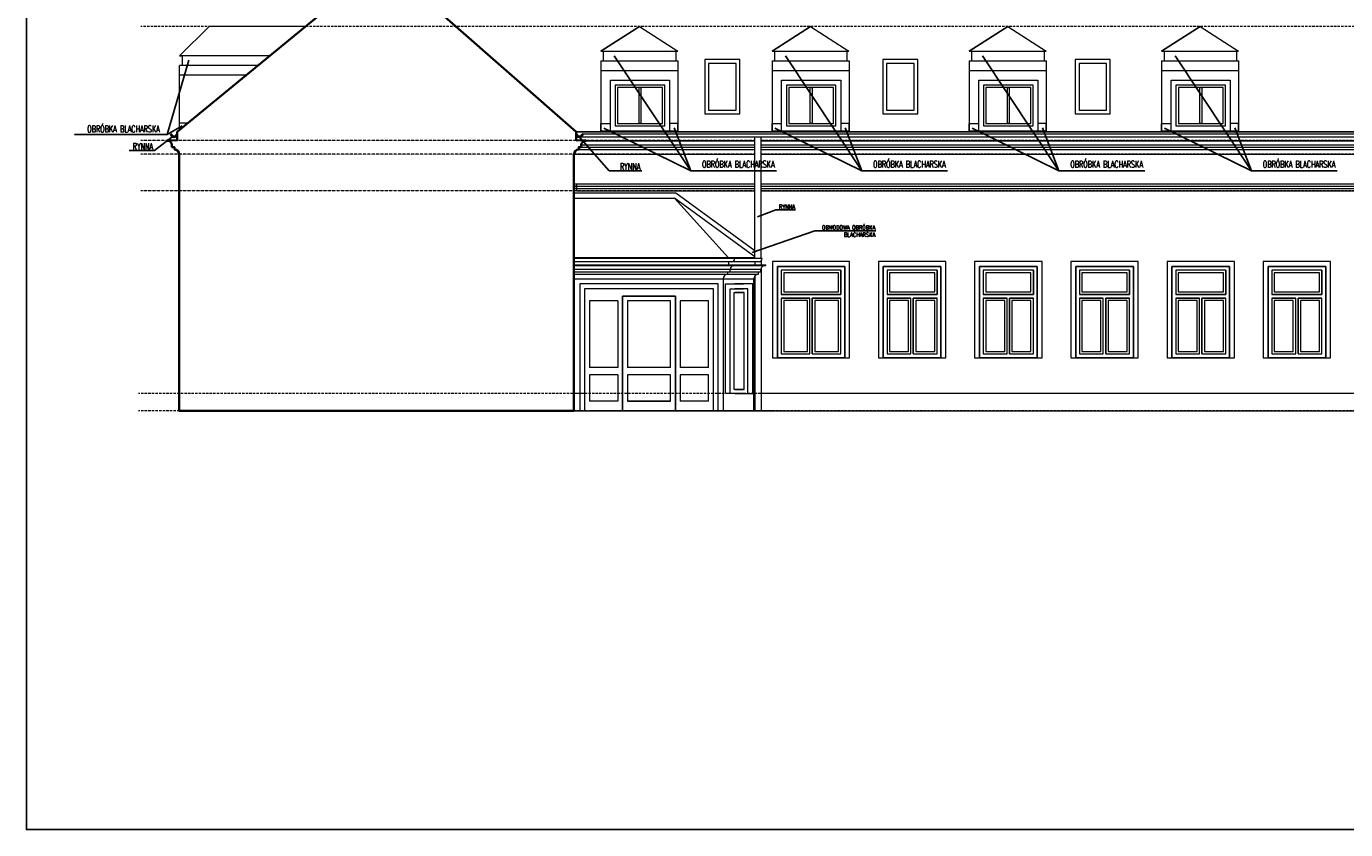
# Model space of a CAD drawing. Header units: millimetres. Extents: x 7740 to 32518, y 10334 to 16936.
# Tile 9 of 16: x 24695 to 27437, y 13966 to 15635. Entities that reach past the tile are written whole.
import ezdxf

# ---------------------------------------------------------------- set-up
doc = ezdxf.new("R2010")
doc.units = ezdxf.units.MM
doc.linetypes.add('HIDDEN', pattern=[0.375, 0.25, -0.125])
doc.layers.get('0').update_dxf_attribs({"color": 9})
for name, color, linetype, lineweight in [('!MODUS_OPIS', 9, 'Continuous', 13), ('__MODUS_ŚCIANY', 9, 'Continuous', 35), ('Opis', 9, 'Continuous', 25), ('Widok', 9, 'Continuous', 15)]:
    doc.layers.add(name, color=color, linetype=linetype, lineweight=lineweight)
doc.styles.add('TXT', font='simplex.shx', dxfattribs={"width": 0.8})

msp = doc.modelspace()

# ---------------------------------------------------------------- linework, layer by layer
at = {"layer": '!MODUS_OPIS', "linetype": 'HIDDEN', "ltscale": 20}
for points in [[(28648.1, 15635), (24932.6, 15635)], [(28621.1, 15398.3), (26222, 15398.3)], [(28648.1, 15369.3), (26222, 15369.3)], [(28648.1, 15293.3), (26222, 15293.3)], [(28643.1, 14872.3), (24927.6, 14872.3)], [(28643.1, 14836.3), (24927.6, 14836.3)]]:
    msp.add_lwpolyline(points, dxfattribs=at)
at = {"layer": '!MODUS_OPIS', "linetype": 'HIDDEN', "ltscale": 2}
for points in [[(26209, 15398.3), (24932.6, 15398.3)], [(26209, 15369.3), (24932.6, 15369.3)], [(26209, 15293.3), (24932.6, 15293.3)]]:
    msp.add_lwpolyline(points, dxfattribs=at)
for points in [[(24694.7, 14835.8), (24694.7, 16935.8), (28894.7, 16935.8), (28894.7, 13965.8), (24694.7, 13965.8), (24694.7, 16935.8)], [(25837.8, 15416.3), (28443.1, 15416.3)]]:
    msp.add_lwpolyline(points)
at = {"layer": '__MODUS_ŚCIANY'}
for points in [[(25008.1, 15416.3), (25436.2, 15768.3)], [(25436.2, 15768.3), (25837.8, 15416.3)], [(25008.1, 15398.3), (25008.1, 15416.3)], [(25837.8, 15398.3), (25837.8, 15416.3)], [(24987.1, 15398.4), (24987.1, 15397.3), (24989.3, 15397.3)], [(24987.1, 15398.4), (25008.1, 15398.3)], [(24987.1, 15397.3), (24987.1, 15398.3)], [(24996.1, 15411.5), (24995.1, 15411.5)], [(25002.4, 15379.3), (25002.4, 15384.3), (24997.4, 15384.3), (24997.4, 15389.3)], [(25007.1, 15411.5), (25008.1, 15411.5)], [(25858.1, 15398.4), (25837.8, 15398.3)], [(25839, 15411.5), (25838, 15411.5)], [(25842.9, 15379.3), (25842.9, 15384.3), (25847.9, 15384.3), (25847.9, 15389.3)], [(25850, 15411.5), (25851, 15411.5)], [(25858.1, 15398.4), (25858.1, 15397.3), (25856, 15397.3)], [(25858.1, 15397.3), (25858.1, 15398.3)], [(25012.1, 14836.3), (25012.1, 15369.3)], [(25833.1, 14836.3), (25833.1, 15369.3)], [(25011.7, 14836.3), (25833.1, 14836.3)]]:
    msp.add_lwpolyline(points, dxfattribs=at)
for centre, radius, start, end in [((24988.2, 15388.1), 9.23, 5.5813, 83.2363), ((25001.6, 15411.5), 6.5, 180, 0), ((25001.6, 15411.5), 5.5, 180, 0), ((25844.5, 15411.5), 6.5, 180, 0), ((25844.5, 15411.5), 5.5, 180, 0), ((25857.1, 15388.1), 9.23, 96.7637, 174.4187), ((25002.1, 15369.3), 10, 359.9796, 88.4703), ((25843.1, 15369.3), 10, 91.5297, 180.0204)]:
    msp.add_arc(centre, radius, start, end, dxfattribs=at)
at = {"layer": 'Opis', "ltscale": 0.7}
for points in [[(24987.3, 15410.2), (25032.4, 15564.8)], [(26075.8, 15334.8), (25916.9, 15573.8)], [(26431.4, 15334.8), (26272.6, 15573.8)], [(26841.4, 15334.8), (26682.6, 15573.8)], [(27241.4, 15334.8), (27082.6, 15573.8)], [(24987.3, 15410.2), (25018.6, 15428.5)], [(26075.8, 15334.8), (25894.9, 15423.7)], [(26041.2, 15424), (26075.8, 15334.8), (26202.4, 15334.8)], [(26041.2, 15424), (26075.8, 15334.8), (26254.1, 15334.8)], [(26431.4, 15334.8), (26250.6, 15423.7)], [(26396.9, 15424), (26431.4, 15334.8), (26558, 15334.8)], [(26396.9, 15424), (26431.4, 15334.8), (26609.8, 15334.8)], [(26841.4, 15334.8), (26660.6, 15423.7)], [(26806.9, 15424), (26841.4, 15334.8), (27019.8, 15334.8)], [(27241.4, 15334.8), (27060.6, 15423.7)], [(27206.9, 15424), (27241.4, 15334.8), (27368, 15334.8)], [(27206.9, 15424), (27241.4, 15334.8), (27419.8, 15334.8)], [(24795, 15410.2), (24795, 15410.2), (24987.3, 15410.2)], [(24961.1, 15376.9), (25000.3, 15407.5)], [(25906.3, 15334.8), (25844.5, 15405)], [(24908.7, 15376.9), (24961.1, 15376.9)], [(25906.3, 15334.8), (25906.3, 15334.8), (25974, 15334.8)], [(26214.4, 15239.7), (26252.9, 15254.2), (26293.5, 15254.2)], [(26203.3, 15165.1), (26334.1, 15210), (26460.7, 15210)]]:
    msp.add_lwpolyline(points, dxfattribs=at)
msp.add_lwpolyline([(24893.4, 15376.9), (24893.4, 15376.9)], close=True, dxfattribs=at)
at = {"layer": 'Widok'}
for p, q in [((26504, 15146.3), (26466.1, 15146.3)), ((26466.1, 15146.3), (26466.1, 14946.3)), ((26557.6, 15146.3), (26504, 15146.3)), ((26606.1, 15146.3), (26557.6, 15146.3)), ((26606.1, 14946.3), (26606.1, 15146.3)), ((26704, 15146.3), (26666.1, 15146.3)), ((26666.1, 15146.3), (26666.1, 14946.3)), ((26757.6, 15146.3), (26704, 15146.3)), ((26806.1, 15146.3), (26757.6, 15146.3)), ((26806.1, 14946.3), (26806.1, 15146.3)), ((26904, 15146.3), (26866.1, 15146.3)), ((26866.1, 15146.3), (26866.1, 14946.3)), ((26957.6, 15146.3), (26904, 15146.3)), ((27006.1, 15146.3), (26957.6, 15146.3)), ((27006.1, 14946.3), (27006.1, 15146.3)), ((27104, 15146.3), (27066.1, 15146.3)), ((27066.1, 15146.3), (27066.1, 14946.3)), ((27157.6, 15146.3), (27104, 15146.3)), ((27206.1, 15146.3), (27157.6, 15146.3)), ((27206.1, 14946.3), (27206.1, 15146.3)), ((27304, 15146.3), (27266.1, 15146.3)), ((27266.1, 15146.3), (27266.1, 14946.3)), ((27357.6, 15146.3), (27304, 15146.3)), ((27406.1, 15146.3), (27357.6, 15146.3)), ((27406.1, 14946.3), (27406.1, 15146.3)), ((26476.1, 14946.3), (26476.1, 15136.3)), ((26476.1, 15136.3), (26504, 15136.3)), ((26504, 15136.3), (26476.1, 15136.3)), ((26476.1, 15136.3), (26476.1, 14946.3)), ((26504, 15128.3), (26484.1, 15128.3)), ((26484.1, 15128.3), (26484.1, 15078.3)), ((26504, 15128.3), (26484.1, 15128.3)), ((26484.1, 15128.3), (26484.1, 15078.3)), ((26504, 15123.3), (26489.1, 15123.3)), ((26489.1, 15123.3), (26489.1, 15083.3)), ((26504, 15136.3), (26557.6, 15136.3)), ((26557.6, 15136.3), (26504, 15136.3)), ((26557.6, 15128.3), (26504, 15128.3)), ((26557.6, 15128.3), (26504, 15128.3)), ((26557.6, 15123.3), (26504, 15123.3)), ((26557.6, 15136.3), (26596.1, 15136.3)), ((26596.1, 15136.3), (26557.6, 15136.3)), ((26588.1, 15128.3), (26557.6, 15128.3)), ((26588.1, 15128.3), (26557.6, 15128.3)), ((26583.1, 15123.3), (26557.6, 15123.3)), ((26583.1, 15083.3), (26583.1, 15123.3)), ((26588.1, 15078.3), (26588.1, 15128.3)), ((26588.1, 15128.3), (26588.1, 15078.3)), ((26588.1, 15078.3), (26588.1, 15128.3)), ((26596.1, 15136.3), (26596.1, 14946.3)), ((26596.1, 14946.3), (26596.1, 15136.3)), ((26676.1, 14946.3), (26676.1, 15136.3)), ((26676.1, 15136.3), (26704, 15136.3)), ((26704, 15136.3), (26676.1, 15136.3)), ((26676.1, 15136.3), (26676.1, 14946.3)), ((26704, 15128.3), (26684.1, 15128.3)), ((26684.1, 15128.3), (26684.1, 15078.3)), ((26704, 15128.3), (26684.1, 15128.3)), ((26684.1, 15128.3), (26684.1, 15078.3)), ((26704, 15123.3), (26689.1, 15123.3)), ((26689.1, 15123.3), (26689.1, 15083.3)), ((26704, 15136.3), (26757.6, 15136.3)), ((26757.6, 15136.3), (26704, 15136.3)), ((26757.6, 15128.3), (26704, 15128.3)), ((26757.6, 15128.3), (26704, 15128.3)), ((26757.6, 15123.3), (26704, 15123.3)), ((26757.6, 15136.3), (26796.1, 15136.3)), ((26796.1, 15136.3), (26757.6, 15136.3)), ((26788.1, 15128.3), (26757.6, 15128.3)), ((26788.1, 15128.3), (26757.6, 15128.3)), ((26783.1, 15123.3), (26757.6, 15123.3)), ((26783.1, 15083.3), (26783.1, 15123.3)), ((26788.1, 15078.3), (26788.1, 15128.3)), ((26788.1, 15128.3), (26788.1, 15078.3)), ((26788.1, 15078.3), (26788.1, 15128.3)), ((26796.1, 15136.3), (26796.1, 14946.3)), ((26796.1, 14946.3), (26796.1, 15136.3)), ((26876.1, 14946.3), (26876.1, 15136.3)), ((26876.1, 15136.3), (26904, 15136.3)), ((26904, 15136.3), (26876.1, 15136.3)), ((26876.1, 15136.3), (26876.1, 14946.3)), ((26904, 15128.3), (26884.1, 15128.3)), ((26884.1, 15128.3), (26884.1, 15078.3)), ((26904, 15128.3), (26884.1, 15128.3)), ((26884.1, 15128.3), (26884.1, 15078.3)), ((26904, 15123.3), (26889.1, 15123.3)), ((26889.1, 15123.3), (26889.1, 15083.3)), ((26904, 15136.3), (26957.6, 15136.3)), ((26957.6, 15136.3), (26904, 15136.3)), ((26957.6, 15128.3), (26904, 15128.3)), ((26957.6, 15128.3), (26904, 15128.3)), ((26957.6, 15123.3), (26904, 15123.3)), ((26957.6, 15136.3), (26996.1, 15136.3)), ((26996.1, 15136.3), (26957.6, 15136.3)), ((26988.1, 15128.3), (26957.6, 15128.3)), ((26988.1, 15128.3), (26957.6, 15128.3)), ((26983.1, 15123.3), (26957.6, 15123.3)), ((26983.1, 15083.3), (26983.1, 15123.3)), ((26988.1, 15078.3), (26988.1, 15128.3)), ((26988.1, 15128.3), (26988.1, 15078.3)), ((26988.1, 15078.3), (26988.1, 15128.3)), ((26996.1, 15136.3), (26996.1, 14946.3)), ((26996.1, 14946.3), (26996.1, 15136.3)), ((27076.1, 14946.3), (27076.1, 15136.3)), ((27076.1, 15136.3), (27104, 15136.3)), ((27104, 15136.3), (27076.1, 15136.3)), ((27076.1, 15136.3), (27076.1, 14946.3)), ((27104, 15128.3), (27084.1, 15128.3)), ((27084.1, 15128.3), (27084.1, 15078.3)), ((27104, 15128.3), (27084.1, 15128.3)), ((27084.1, 15128.3), (27084.1, 15078.3)), ((27104, 15123.3), (27089.1, 15123.3)), ((27089.1, 15123.3), (27089.1, 15083.3)), ((27104, 15136.3), (27157.6, 15136.3)), ((27157.6, 15136.3), (27104, 15136.3)), ((27157.6, 15128.3), (27104, 15128.3)), ((27157.6, 15128.3), (27104, 15128.3)), ((27157.6, 15123.3), (27104, 15123.3)), ((27157.6, 15136.3), (27196.1, 15136.3)), ((27196.1, 15136.3), (27157.6, 15136.3)), ((27188.1, 15128.3), (27157.6, 15128.3)), ((27188.1, 15128.3), (27157.6, 15128.3)), ((27183.1, 15123.3), (27157.6, 15123.3)), ((27183.1, 15083.3), (27183.1, 15123.3)), ((27188.1, 15078.3), (27188.1, 15128.3)), ((27188.1, 15128.3), (27188.1, 15078.3)), ((27188.1, 15078.3), (27188.1, 15128.3)), ((27196.1, 15136.3), (27196.1, 14946.3)), ((27196.1, 14946.3), (27196.1, 15136.3)), ((27276.1, 14946.3), (27276.1, 15136.3)), ((27276.1, 15136.3), (27304, 15136.3)), ((27304, 15136.3), (27276.1, 15136.3)), ((27276.1, 15136.3), (27276.1, 14946.3)), ((27304, 15128.3), (27284.1, 15128.3)), ((27284.1, 15128.3), (27284.1, 15078.3)), ((27304, 15128.3), (27284.1, 15128.3)), ((27284.1, 15128.3), (27284.1, 15078.3)), ((27304, 15123.3), (27289.1, 15123.3)), ((27289.1, 15123.3), (27289.1, 15083.3)), ((27304, 15136.3), (27357.6, 15136.3)), ((27357.6, 15136.3), (27304, 15136.3)), ((27357.6, 15128.3), (27304, 15128.3)), ((27357.6, 15128.3), (27304, 15128.3)), ((27357.6, 15123.3), (27304, 15123.3)), ((27357.6, 15136.3), (27396.1, 15136.3)), ((27396.1, 15136.3), (27357.6, 15136.3)), ((27388.1, 15128.3), (27357.6, 15128.3)), ((27388.1, 15128.3), (27357.6, 15128.3)), ((27383.1, 15123.3), (27357.6, 15123.3)), ((27383.1, 15083.3), (27383.1, 15123.3)), ((27388.1, 15078.3), (27388.1, 15128.3)), ((27388.1, 15128.3), (27388.1, 15078.3)), ((27388.1, 15078.3), (27388.1, 15128.3)), ((27396.1, 15136.3), (27396.1, 14946.3)), ((27396.1, 14946.3), (27396.1, 15136.3)), ((26504, 15078.3), (26484.1, 15078.3)), ((26484.1, 15078.3), (26504, 15078.3)), ((26484.1, 15070.3), (26484.1, 14954.3)), ((26484.1, 15070.3), (26504, 15070.3)), ((26504, 15070.3), (26484.1, 15070.3)), ((26484.1, 15070.3), (26484.1, 14954.3)), ((26489.1, 15083.3), (26504, 15083.3)), ((26504, 15065.3), (26489.1, 15065.3)), ((26489.1, 15065.3), (26489.1, 14959.3)), ((26504, 15083.3), (26557.6, 15083.3)), ((26557.6, 15078.3), (26504, 15078.3)), ((26504, 15078.3), (26557.6, 15078.3)), ((26504, 15070.3), (26533.6, 15070.3)), ((26533.6, 15070.3), (26504, 15070.3)), ((26528.6, 15065.3), (26504, 15065.3)), ((26528.6, 14959.3), (26528.6, 15065.3)), ((26533.6, 14954.3), (26533.6, 15070.3)), ((26533.6, 14954.3), (26533.6, 15070.3)), ((26538.6, 15070.3), (26557.6, 15070.3)), ((26538.6, 14954.3), (26538.6, 15070.3)), ((26557.6, 15070.3), (26538.6, 15070.3)), ((26538.6, 15070.3), (26538.6, 14954.3)), ((26557.6, 15065.3), (26543.6, 15065.3)), ((26543.6, 15065.3), (26543.6, 14959.3)), ((26583.1, 15065.3), (26548.3, 15065.3)), ((26557.6, 15083.3), (26583.1, 15083.3)), ((26588.1, 15078.3), (26557.6, 15078.3)), ((26557.6, 15078.3), (26588.1, 15078.3)), ((26557.6, 15070.3), (26588.1, 15070.3)), ((26588.1, 15070.3), (26557.6, 15070.3)), ((26583.1, 14959.3), (26583.1, 15065.3)), ((26588.1, 14954.3), (26588.1, 15070.3)), ((26588.1, 14954.3), (26588.1, 15070.3)), ((26704, 15078.3), (26684.1, 15078.3)), ((26684.1, 15078.3), (26704, 15078.3)), ((26684.1, 15070.3), (26684.1, 14954.3)), ((26684.1, 15070.3), (26704, 15070.3)), ((26704, 15070.3), (26684.1, 15070.3)), ((26684.1, 15070.3), (26684.1, 14954.3)), ((26689.1, 15083.3), (26704, 15083.3)), ((26704, 15065.3), (26689.1, 15065.3)), ((26689.1, 15065.3), (26689.1, 14959.3)), ((26704, 15083.3), (26757.6, 15083.3)), ((26757.6, 15078.3), (26704, 15078.3)), ((26704, 15078.3), (26757.6, 15078.3)), ((26704, 15070.3), (26733.6, 15070.3)), ((26733.6, 15070.3), (26704, 15070.3)), ((26728.6, 15065.3), (26704, 15065.3)), ((26728.6, 14959.3), (26728.6, 15065.3)), ((26733.6, 14954.3), (26733.6, 15070.3)), ((26733.6, 14954.3), (26733.6, 15070.3)), ((26738.6, 15070.3), (26757.6, 15070.3)), ((26738.6, 14954.3), (26738.6, 15070.3)), ((26757.6, 15070.3), (26738.6, 15070.3)), ((26738.6, 15070.3), (26738.6, 14954.3)), ((26757.6, 15065.3), (26743.6, 15065.3)), ((26743.6, 15065.3), (26743.6, 14959.3)), ((26783.1, 15065.3), (26748.3, 15065.3)), ((26757.6, 15083.3), (26783.1, 15083.3)), ((26788.1, 15078.3), (26757.6, 15078.3)), ((26757.6, 15078.3), (26788.1, 15078.3)), ((26757.6, 15070.3), (26788.1, 15070.3)), ((26788.1, 15070.3), (26757.6, 15070.3)), ((26783.1, 14959.3), (26783.1, 15065.3)), ((26788.1, 14954.3), (26788.1, 15070.3)), ((26788.1, 14954.3), (26788.1, 15070.3)), ((26904, 15078.3), (26884.1, 15078.3)), ((26884.1, 15078.3), (26904, 15078.3)), ((26884.1, 15070.3), (26884.1, 14954.3)), ((26884.1, 15070.3), (26904, 15070.3)), ((26904, 15070.3), (26884.1, 15070.3)), ((26884.1, 15070.3), (26884.1, 14954.3)), ((26889.1, 15083.3), (26904, 15083.3)), ((26904, 15065.3), (26889.1, 15065.3)), ((26889.1, 15065.3), (26889.1, 14959.3)), ((26904, 15083.3), (26957.6, 15083.3)), ((26957.6, 15078.3), (26904, 15078.3)), ((26904, 15078.3), (26957.6, 15078.3)), ((26904, 15070.3), (26933.6, 15070.3)), ((26933.6, 15070.3), (26904, 15070.3)), ((26928.6, 15065.3), (26904, 15065.3)), ((26928.6, 14959.3), (26928.6, 15065.3)), ((26933.6, 14954.3), (26933.6, 15070.3)), ((26933.6, 14954.3), (26933.6, 15070.3)), ((26938.6, 15070.3), (26957.6, 15070.3)), ((26938.6, 14954.3), (26938.6, 15070.3)), ((26957.6, 15070.3), (26938.6, 15070.3)), ((26938.6, 15070.3), (26938.6, 14954.3)), ((26957.6, 15065.3), (26943.6, 15065.3)), ((26943.6, 15065.3), (26943.6, 14959.3)), ((26983.1, 15065.3), (26948.3, 15065.3)), ((26957.6, 15083.3), (26983.1, 15083.3)), ((26988.1, 15078.3), (26957.6, 15078.3)), ((26957.6, 15078.3), (26988.1, 15078.3)), ((26957.6, 15070.3), (26988.1, 15070.3)), ((26988.1, 15070.3), (26957.6, 15070.3)), ((26983.1, 14959.3), (26983.1, 15065.3)), ((26988.1, 14954.3), (26988.1, 15070.3)), ((26988.1, 14954.3), (26988.1, 15070.3)), ((27104, 15078.3), (27084.1, 15078.3)), ((27084.1, 15078.3), (27104, 15078.3)), ((27084.1, 15070.3), (27084.1, 14954.3)), ((27084.1, 15070.3), (27104, 15070.3)), ((27104, 15070.3), (27084.1, 15070.3)), ((27084.1, 15070.3), (27084.1, 14954.3)), ((27089.1, 15083.3), (27104, 15083.3)), ((27104, 15065.3), (27089.1, 15065.3)), ((27089.1, 15065.3), (27089.1, 14959.3)), ((27104, 15083.3), (27157.6, 15083.3)), ((27157.6, 15078.3), (27104, 15078.3)), ((27104, 15078.3), (27157.6, 15078.3)), ((27104, 15070.3), (27133.6, 15070.3)), ((27133.6, 15070.3), (27104, 15070.3)), ((27128.6, 15065.3), (27104, 15065.3)), ((27128.6, 14959.3), (27128.6, 15065.3)), ((27133.6, 14954.3), (27133.6, 15070.3)), ((27133.6, 14954.3), (27133.6, 15070.3)), ((27138.6, 15070.3), (27157.6, 15070.3)), ((27138.6, 14954.3), (27138.6, 15070.3)), ((27157.6, 15070.3), (27138.6, 15070.3)), ((27138.6, 15070.3), (27138.6, 14954.3)), ((27157.6, 15065.3), (27143.6, 15065.3)), ((27143.6, 15065.3), (27143.6, 14959.3)), ((27183.1, 15065.3), (27148.3, 15065.3)), ((27157.6, 15083.3), (27183.1, 15083.3)), ((27188.1, 15078.3), (27157.6, 15078.3)), ((27157.6, 15078.3), (27188.1, 15078.3)), ((27157.6, 15070.3), (27188.1, 15070.3)), ((27188.1, 15070.3), (27157.6, 15070.3)), ((27183.1, 14959.3), (27183.1, 15065.3)), ((27188.1, 14954.3), (27188.1, 15070.3)), ((27188.1, 14954.3), (27188.1, 15070.3)), ((27304, 15078.3), (27284.1, 15078.3)), ((27284.1, 15078.3), (27304, 15078.3)), ((27284.1, 15070.3), (27284.1, 14954.3)), ((27284.1, 15070.3), (27304, 15070.3)), ((27304, 15070.3), (27284.1, 15070.3)), ((27284.1, 15070.3), (27284.1, 14954.3)), ((27289.1, 15083.3), (27304, 15083.3)), ((27304, 15065.3), (27289.1, 15065.3)), ((27289.1, 15065.3), (27289.1, 14959.3)), ((27304, 15083.3), (27357.6, 15083.3)), ((27357.6, 15078.3), (27304, 15078.3)), ((27304, 15078.3), (27357.6, 15078.3)), ((27304, 15070.3), (27333.6, 15070.3)), ((27333.6, 15070.3), (27304, 15070.3)), ((27328.6, 15065.3), (27304, 15065.3)), ((27328.6, 14959.3), (27328.6, 15065.3)), ((27333.6, 14954.3), (27333.6, 15070.3)), ((27333.6, 14954.3), (27333.6, 15070.3)), ((27338.6, 15070.3), (27357.6, 15070.3)), ((27338.6, 14954.3), (27338.6, 15070.3)), ((27357.6, 15070.3), (27338.6, 15070.3)), ((27338.6, 15070.3), (27338.6, 14954.3)), ((27357.6, 15065.3), (27343.6, 15065.3)), ((27343.6, 15065.3), (27343.6, 14959.3)), ((27383.1, 15065.3), (27348.3, 15065.3)), ((27357.6, 15083.3), (27383.1, 15083.3)), ((27388.1, 15078.3), (27357.6, 15078.3)), ((27357.6, 15078.3), (27388.1, 15078.3)), ((27357.6, 15070.3), (27388.1, 15070.3)), ((27388.1, 15070.3), (27357.6, 15070.3)), ((27383.1, 14959.3), (27383.1, 15065.3)), ((27388.1, 14954.3), (27388.1, 15070.3)), ((27388.1, 14954.3), (27388.1, 15070.3)), ((26484.1, 14954.3), (26504, 14954.3)), ((26484.1, 14954.3), (26504, 14954.3)), ((26489.1, 14959.3), (26504, 14959.3)), ((26504, 14959.3), (26528.6, 14959.3)), ((26504, 14954.3), (26533.6, 14954.3)), ((26504, 14954.3), (26533.6, 14954.3)), ((26538.6, 14954.3), (26557.6, 14954.3)), ((26538.6, 14954.3), (26557.6, 14954.3)), ((26543.6, 14959.3), (26557.6, 14959.3)), ((26557.6, 14959.3), (26583.1, 14959.3)), ((26557.6, 14954.3), (26588.1, 14954.3)), ((26557.6, 14954.3), (26588.1, 14954.3)), ((26684.1, 14954.3), (26704, 14954.3)), ((26684.1, 14954.3), (26704, 14954.3)), ((26689.1, 14959.3), (26704, 14959.3)), ((26704, 14959.3), (26728.6, 14959.3)), ((26704, 14954.3), (26733.6, 14954.3)), ((26704, 14954.3), (26733.6, 14954.3)), ((26738.6, 14954.3), (26757.6, 14954.3)), ((26738.6, 14954.3), (26757.6, 14954.3)), ((26743.6, 14959.3), (26757.6, 14959.3)), ((26757.6, 14959.3), (26783.1, 14959.3)), ((26757.6, 14954.3), (26788.1, 14954.3)), ((26757.6, 14954.3), (26788.1, 14954.3)), ((26884.1, 14954.3), (26904, 14954.3)), ((26884.1, 14954.3), (26904, 14954.3)), ((26889.1, 14959.3), (26904, 14959.3)), ((26904, 14959.3), (26928.6, 14959.3)), ((26904, 14954.3), (26933.6, 14954.3)), ((26904, 14954.3), (26933.6, 14954.3)), ((26938.6, 14954.3), (26957.6, 14954.3)), ((26938.6, 14954.3), (26957.6, 14954.3)), ((26943.6, 14959.3), (26957.6, 14959.3)), ((26957.6, 14959.3), (26983.1, 14959.3)), ((26957.6, 14954.3), (26988.1, 14954.3)), ((26957.6, 14954.3), (26988.1, 14954.3)), ((27084.1, 14954.3), (27104, 14954.3)), ((27084.1, 14954.3), (27104, 14954.3)), ((27089.1, 14959.3), (27104, 14959.3)), ((27104, 14959.3), (27128.6, 14959.3)), ((27104, 14954.3), (27133.6, 14954.3)), ((27104, 14954.3), (27133.6, 14954.3)), ((27138.6, 14954.3), (27157.6, 14954.3)), ((27138.6, 14954.3), (27157.6, 14954.3)), ((27143.6, 14959.3), (27157.6, 14959.3)), ((27157.6, 14959.3), (27183.1, 14959.3)), ((27157.6, 14954.3), (27188.1, 14954.3)), ((27157.6, 14954.3), (27188.1, 14954.3)), ((27284.1, 14954.3), (27304, 14954.3)), ((27284.1, 14954.3), (27304, 14954.3)), ((27289.1, 14959.3), (27304, 14959.3)), ((27304, 14959.3), (27328.6, 14959.3)), ((27304, 14954.3), (27333.6, 14954.3)), ((27304, 14954.3), (27333.6, 14954.3)), ((27338.6, 14954.3), (27357.6, 14954.3)), ((27338.6, 14954.3), (27357.6, 14954.3)), ((27343.6, 14959.3), (27357.6, 14959.3)), ((27357.6, 14959.3), (27383.1, 14959.3)), ((27357.6, 14954.3), (27388.1, 14954.3)), ((27357.6, 14954.3), (27388.1, 14954.3)), ((26466.1, 14946.3), (26504, 14946.3)), ((26504, 14946.3), (26476.1, 14946.3)), ((26476.1, 14946.3), (26504, 14946.3)), ((26557.6, 14946.3), (26504, 14946.3)), ((26504, 14946.3), (26557.6, 14946.3)), ((26504, 14946.3), (26557.6, 14946.3)), ((26596.1, 14946.3), (26557.6, 14946.3)), ((26557.6, 14946.3), (26596.1, 14946.3)), ((26557.6, 14946.3), (26606.1, 14946.3)), ((26666.1, 14946.3), (26704, 14946.3)), ((26704, 14946.3), (26676.1, 14946.3)), ((26676.1, 14946.3), (26704, 14946.3)), ((26757.6, 14946.3), (26704, 14946.3)), ((26704, 14946.3), (26757.6, 14946.3)), ((26704, 14946.3), (26757.6, 14946.3)), ((26796.1, 14946.3), (26757.6, 14946.3)), ((26757.6, 14946.3), (26796.1, 14946.3)), ((26757.6, 14946.3), (26806.1, 14946.3)), ((26866.1, 14946.3), (26904, 14946.3)), ((26904, 14946.3), (26876.1, 14946.3)), ((26876.1, 14946.3), (26904, 14946.3)), ((26957.6, 14946.3), (26904, 14946.3)), ((26904, 14946.3), (26957.6, 14946.3)), ((26904, 14946.3), (26957.6, 14946.3)), ((26996.1, 14946.3), (26957.6, 14946.3)), ((26957.6, 14946.3), (26996.1, 14946.3)), ((26957.6, 14946.3), (27006.1, 14946.3)), ((27066.1, 14946.3), (27104, 14946.3)), ((27104, 14946.3), (27076.1, 14946.3)), ((27076.1, 14946.3), (27104, 14946.3)), ((27157.6, 14946.3), (27104, 14946.3)), ((27104, 14946.3), (27157.6, 14946.3)), ((27104, 14946.3), (27157.6, 14946.3)), ((27196.1, 14946.3), (27157.6, 14946.3)), ((27157.6, 14946.3), (27196.1, 14946.3)), ((27157.6, 14946.3), (27206.1, 14946.3)), ((27266.1, 14946.3), (27304, 14946.3)), ((27304, 14946.3), (27276.1, 14946.3)), ((27276.1, 14946.3), (27304, 14946.3)), ((27357.6, 14946.3), (27304, 14946.3)), ((27304, 14946.3), (27357.6, 14946.3)), ((27304, 14946.3), (27357.6, 14946.3)), ((27396.1, 14946.3), (27357.6, 14946.3)), ((27357.6, 14946.3), (27396.1, 14946.3)), ((27357.6, 14946.3), (27406.1, 14946.3))]:
    msp.add_line(p, q, dxfattribs=at)
for points in [[(25436.2, 15768.3), (25012.1, 15419.6)], [(25013.3, 15573.7), (25074.7, 15635)], [(25274.1, 15635), (25074.7, 15635)], [(25969.1, 15635), (25969.1, 15635), (25889.1, 15583.7), (25969.1, 15635), (26049.1, 15583.7)], [(26324.8, 15635), (26324.8, 15635), (26244.8, 15583.7), (26324.8, 15635), (26404.8, 15583.7)], [(26734.8, 15635), (26734.8, 15635), (26654.8, 15583.7), (26734.8, 15635), (26814.8, 15583.7)], [(27134.8, 15635), (27134.8, 15635), (27054.8, 15583.7), (27134.8, 15635), (27214.8, 15583.7)], [(25889.1, 15583.7), (25979.3, 15583.7)], [(25889.1, 15583.7), (25894.1, 15583.7), (25894.1, 15563.7)], [(25976.8, 15583.7), (26049.1, 15583.7)], [(26049.1, 15583.7), (26044.6, 15583.7), (26044.6, 15563.7)], [(26244.8, 15583.7), (26335, 15583.7)], [(26244.8, 15583.7), (26249.8, 15583.7), (26249.8, 15563.7)], [(26332.5, 15583.7), (26404.8, 15583.7)], [(26404.8, 15583.7), (26400.3, 15583.7), (26400.3, 15563.7)], [(26654.8, 15583.7), (26745, 15583.7)], [(26654.8, 15583.7), (26659.8, 15583.7), (26659.8, 15563.7)], [(26742.5, 15583.7), (26814.8, 15583.7)], [(26814.8, 15583.7), (26810.3, 15583.7), (26810.3, 15563.7)], [(27054.8, 15583.7), (27145, 15583.7)], [(27054.8, 15583.7), (27059.8, 15583.7), (27059.8, 15563.7)], [(27142.5, 15583.7), (27214.8, 15583.7)], [(27214.8, 15583.7), (27210.3, 15583.7), (27210.3, 15563.7)], [(25199.5, 15573.7), (25013.3, 15573.7)], [(25013.3, 15573.7), (25018.3, 15573.7), (25018.3, 15553.7)], [(25013.3, 15420.6), (25013.3, 15553.7)], [(25175.2, 15553.7), (25013.3, 15553.7)], [(25889.1, 15563.7), (25889.1, 15478)], [(25889.1, 15563.7), (25979.3, 15563.7)], [(25976.8, 15563.7), (26049.6, 15563.7)], [(26049.2, 15563.7), (26049.2, 15478)], [(26105.1, 15453.3), (26178.1, 15453.3), (26178.1, 15566.3), (26105.1, 15566.3), (26105.1, 15453.3)], [(26244.8, 15563.7), (26244.8, 15478)], [(26244.8, 15563.7), (26335, 15563.7)], [(26332.5, 15563.7), (26405.3, 15563.7)], [(26404.9, 15563.7), (26404.9, 15478)], [(26475.1, 15453.3), (26548.1, 15453.3), (26548.1, 15566.3), (26475.1, 15566.3), (26475.1, 15453.3)], [(26654.8, 15563.7), (26654.8, 15478)], [(26654.8, 15563.7), (26745, 15563.7)], [(26742.5, 15563.7), (26815.3, 15563.7)], [(26814.9, 15563.7), (26814.9, 15478)], [(26875.1, 15453.3), (26948.1, 15453.3), (26948.1, 15566.3), (26875.1, 15566.3), (26875.1, 15453.3)], [(27054.8, 15563.7), (27054.8, 15478)], [(27054.8, 15563.7), (27145, 15563.7)], [(27142.5, 15563.7), (27215.3, 15563.7)], [(27214.9, 15563.7), (27214.9, 15478)], [(25150.9, 15533.7), (25013.3, 15533.7)], [(25889.1, 15543.7), (25979.3, 15543.7)], [(25908.9, 15478), (25908.9, 15523.3), (25979.3, 15523.3)], [(25976.8, 15543.7), (26049.6, 15543.7)], [(25979.3, 15523.3), (26031.9, 15523.3), (26031.9, 15478)], [(26244.8, 15543.7), (26335, 15543.7)], [(26264.6, 15478), (26264.6, 15523.3), (26335, 15523.3)], [(26332.5, 15543.7), (26405.3, 15543.7)], [(26335, 15523.3), (26387.6, 15523.3), (26387.6, 15478)], [(26654.8, 15543.7), (26745, 15543.7)], [(26674.6, 15478), (26674.6, 15523.3), (26745, 15523.3)], [(26742.5, 15543.7), (26815.3, 15543.7)], [(26745, 15523.3), (26797.6, 15523.3), (26797.6, 15478)], [(27054.8, 15543.7), (27145, 15543.7)], [(27074.6, 15478), (27074.6, 15523.3), (27145, 15523.3)], [(27142.5, 15543.7), (27215.3, 15543.7)], [(27145, 15523.3), (27197.6, 15523.3), (27197.6, 15478)], [(25979.3, 15513.3), (25918.9, 15513.3)], [(25918.9, 15513.3), (25918.9, 15478)], [(26021.9, 15478), (26021.9, 15513.3), (25918.9, 15513.3), (25918.9, 15478)], [(26016.9, 15478), (26016.9, 15508.3), (25923.9, 15508.3), (25923.9, 15478)], [(25968.4, 15478), (25968.4, 15508.3)], [(25970.4, 15508.3), (25972.4, 15508.3), (25972.4, 15478)], [(26021.9, 15478), (26021.9, 15513.3), (25979.3, 15513.3)], [(26335, 15513.3), (26274.6, 15513.3)], [(26274.6, 15513.3), (26274.6, 15478)], [(26377.6, 15478), (26377.6, 15513.3), (26274.6, 15513.3), (26274.6, 15478)], [(26372.6, 15478), (26372.6, 15508.3), (26279.6, 15508.3), (26279.6, 15478)], [(26324.1, 15478), (26324.1, 15508.3)], [(26326.1, 15508.3), (26328.1, 15508.3), (26328.1, 15478)], [(26377.6, 15478), (26377.6, 15513.3), (26335, 15513.3)], [(26745, 15513.3), (26684.6, 15513.3)], [(26684.6, 15513.3), (26684.6, 15478)], [(26787.6, 15478), (26787.6, 15513.3), (26684.6, 15513.3), (26684.6, 15478)], [(26782.6, 15478), (26782.6, 15508.3), (26689.6, 15508.3), (26689.6, 15478)], [(26734.1, 15478), (26734.1, 15508.3)], [(26736.1, 15508.3), (26738.1, 15508.3), (26738.1, 15478)], [(26787.6, 15478), (26787.6, 15513.3), (26745, 15513.3)], [(27145, 15513.3), (27084.6, 15513.3)], [(27084.6, 15513.3), (27084.6, 15478)], [(27187.6, 15478), (27187.6, 15513.3), (27084.6, 15513.3), (27084.6, 15478)], [(27182.6, 15478), (27182.6, 15508.3), (27089.6, 15508.3), (27089.6, 15478)], [(27134.1, 15478), (27134.1, 15508.3)], [(27136.1, 15508.3), (27138.1, 15508.3), (27138.1, 15478)], [(27187.6, 15478), (27187.6, 15513.3), (27145, 15513.3)], [(25889.1, 15478), (25889.1, 15418.3)], [(25908.9, 15418.3), (25908.9, 15478)], [(25918.9, 15478), (25918.9, 15428.3)], [(25918.9, 15478), (25918.9, 15428.3), (26021.9, 15428.3), (26021.9, 15478)], [(25923.9, 15478), (25923.9, 15433.3), (26016.9, 15433.3), (26016.9, 15478)], [(25972.4, 15478), (25972.4, 15433.3), (25968.4, 15433.3), (25968.4, 15478)], [(26021.9, 15428.3), (26021.9, 15478)], [(26031.9, 15478), (26031.9, 15418.3)], [(26049.2, 15478), (26049.2, 15418.3)], [(26244.8, 15478), (26244.8, 15418.3)], [(26264.6, 15418.3), (26264.6, 15478)], [(26274.6, 15478), (26274.6, 15428.3)], [(26274.6, 15478), (26274.6, 15428.3), (26377.6, 15428.3), (26377.6, 15478)], [(26279.6, 15478), (26279.6, 15433.3), (26372.6, 15433.3), (26372.6, 15478)], [(26328.1, 15478), (26328.1, 15433.3), (26324.1, 15433.3), (26324.1, 15478)], [(26377.6, 15428.3), (26377.6, 15478)], [(26387.6, 15478), (26387.6, 15418.3)], [(26404.9, 15478), (26404.9, 15418.3)], [(26654.8, 15478), (26654.8, 15418.3)], [(26674.6, 15418.3), (26674.6, 15478)], [(26684.6, 15478), (26684.6, 15428.3)], [(26684.6, 15478), (26684.6, 15428.3), (26787.6, 15428.3), (26787.6, 15478)], [(26689.6, 15478), (26689.6, 15433.3), (26782.6, 15433.3), (26782.6, 15478)], [(26738.1, 15478), (26738.1, 15433.3), (26734.1, 15433.3), (26734.1, 15478)], [(26787.6, 15428.3), (26787.6, 15478)], [(26797.6, 15478), (26797.6, 15418.3)], [(26814.9, 15478), (26814.9, 15418.3)], [(27054.8, 15478), (27054.8, 15418.3)], [(27074.6, 15418.3), (27074.6, 15478)], [(27084.6, 15478), (27084.6, 15428.3)], [(27084.6, 15478), (27084.6, 15428.3), (27187.6, 15428.3), (27187.6, 15478)], [(27089.6, 15478), (27089.6, 15433.3), (27182.6, 15433.3), (27182.6, 15478)], [(27138.1, 15478), (27138.1, 15433.3), (27134.1, 15433.3), (27134.1, 15478)], [(27187.6, 15428.3), (27187.6, 15478)], [(27197.6, 15478), (27197.6, 15418.3)], [(27214.9, 15478), (27214.9, 15418.3)], [(25029.7, 15434.1), (25013.3, 15434.1)], [(25889.1, 15418.3), (25889.1, 15433.3), (25908.9, 15433.3)], [(25889.1, 15418.3), (26049.2, 15418.3)], [(25918.9, 15428.3), (26021.9, 15428.3)], [(26049.2, 15418.3), (26049.2, 15433.3), (26031.9, 15433.3)], [(26244.8, 15418.3), (26244.8, 15433.3), (26264.6, 15433.3)], [(26244.8, 15418.3), (26404.9, 15418.3)], [(26274.6, 15428.3), (26377.6, 15428.3)], [(26404.9, 15418.3), (26404.9, 15433.3), (26387.6, 15433.3)], [(26654.8, 15418.3), (26654.8, 15433.3), (26674.6, 15433.3)], [(26654.8, 15418.3), (26814.9, 15418.3)], [(26684.6, 15428.3), (26787.6, 15428.3)], [(26814.9, 15418.3), (26814.9, 15433.3), (26797.6, 15433.3)], [(27054.8, 15418.3), (27054.8, 15433.3), (27074.6, 15433.3)], [(27054.8, 15418.3), (27214.9, 15418.3)], [(27084.6, 15428.3), (27187.6, 15428.3)], [(27214.9, 15418.3), (27214.9, 15433.3), (27197.6, 15433.3)], [(28450, 15405), (25844.5, 15405)], [(25847.9, 15389.3), (26209, 15389.3)], [(28455.5, 15411.5), (25850, 15411.5)], [(25856, 15397.3), (26209, 15397.3)], [(25858.1, 15398.4), (25858.1, 15397.8)], [(25858.1, 15398.3), (26209, 15398.3)], [(26209, 15152.5), (26209, 15405)], [(26222, 15152.5), (26222, 15405)], [(26222, 15398.3), (28468.1, 15398.3)], [(26222, 15397.3), (28468.1, 15397.3)], [(26222, 15389.3), (28457.9, 15389.3)], [(25833.1, 15369.3), (26209, 15369.3)], [(25842.9, 15384.3), (26209, 15384.3)], [(25842.9, 15379.3), (26209, 15379.3)], [(26222, 15384.3), (28457.9, 15384.3)], [(26222, 15379.3), (28452.9, 15379.3)], [(26222, 15369.3), (28443.1, 15369.3)], [(25833.1, 15308.3), (25838.1, 15308.3), (25838.1, 15303.3), (25833.1, 15303.3)], [(25838.1, 15308.3), (26209, 15308.3)], [(26222, 15308.3), (28448.1, 15308.3)], [(25833.1, 15303.3), (25838.1, 15303.3), (25838.1, 15298.3), (25833.1, 15298.3)], [(25833.1, 15298.3), (25838.1, 15298.3), (25838.1, 15293.3), (25833.1, 15293.3)], [(26209, 15168.5), (26045.2, 15288.3), (25834, 15288.3)], [(25834, 15278.3), (26042, 15278.3)], [(25838.1, 15303.3), (26209, 15303.3)], [(25838.1, 15298.3), (26209, 15298.3)], [(25838.1, 15293.3), (26209, 15293.3)], [(26209, 15156.1), (26042, 15278.3)], [(26042, 15278.3), (26154.5, 15154.3)], [(26222, 15303.3), (28448.1, 15303.3)], [(26222, 15298.3), (28448.1, 15298.3)], [(26222, 15293.3), (28448.1, 15293.3)], [(26209, 15154.3), (25833.1, 15154.3)], [(26224.5, 15152.5), (25833.1, 15152.5)], [(26218, 15146), (25833.1, 15146)], [(25834, 15139.3), (26232, 15139.3)], [(26154.5, 15154.3), (26154.5, 15152.5)], [(26154.5, 15146), (26154.5, 15139.3), (26156.8, 15139.3)], [(26168.1, 15138.3), (26168.1, 15139.3)], [(26209, 15146), (26209, 15139.3)], [(26222, 15147.4), (26222, 15139.3)], [(26232, 15138.3), (26232, 15139.3)], [(26232, 15138.3), (26232, 15139.3)], [(26386.1, 15146.3), (26246.1, 15146.3)], [(26606.1, 15146.3), (26466.1, 15146.3)], [(26504, 15146.3), (26486.1, 15146.3)], [(26557.6, 15146.3), (26504, 15146.3)], [(26586.1, 15146.3), (26557.6, 15146.3)], [(26806.1, 15146.3), (26666.1, 15146.3)], [(26704, 15146.3), (26686.1, 15146.3)], [(26757.6, 15146.3), (26704, 15146.3)], [(26786.1, 15146.3), (26757.6, 15146.3)], [(27006.1, 15146.3), (26866.1, 15146.3)], [(26904, 15146.3), (26886.1, 15146.3)], [(26957.6, 15146.3), (26904, 15146.3)], [(26986.1, 15146.3), (26957.6, 15146.3)], [(27206.1, 15146.3), (27066.1, 15146.3)], [(27104, 15146.3), (27086.1, 15146.3)], [(27157.6, 15146.3), (27104, 15146.3)], [(27186.1, 15146.3), (27157.6, 15146.3)], [(27406.1, 15146.3), (27266.1, 15146.3)], [(27304, 15146.3), (27286.1, 15146.3)], [(27357.6, 15146.3), (27304, 15146.3)], [(27386.1, 15146.3), (27357.6, 15146.3)], [(25834, 15138.3), (26232, 15138.3)], [(25834, 15130.3), (26221.7, 15130.3)], [(25834, 15125.3), (26221.7, 15125.3)], [(25834, 15120.3), (26216.7, 15120.3)], [(26152.8, 15120.3), (26152.8, 15125.3), (26157.8, 15125.3), (26157.8, 15130.3)], [(26209, 15116.3), (26209, 14836.3)], [(26216.7, 15120.3), (26216.7, 15125.3), (26221.7, 15125.3), (26221.7, 15130.3)], [(26216.7, 15120.3), (26216.7, 15125.3), (26221.7, 15125.3), (26221.7, 15130.3)], [(26222, 15131.5), (26222, 14836.3)], [(26396.1, 14946.3), (26256.1, 14946.3), (26256.1, 15136.3), (26396.1, 15136.3)], [(26388.1, 15078.3), (26388.1, 15128.3), (26264.1, 15128.3), (26264.1, 15078.3)], [(26388.1, 15128.3), (26388.1, 15078.3), (26264.1, 15078.3)], [(26396.1, 15136.3), (26396.1, 14946.3)], [(25834, 15110.3), (26207, 15110.3)], [(26133.1, 14836.3), (26133.1, 15099.8), (25845.1, 15099.8), (25845.1, 14836.3)], [(26123.1, 14836.3), (26123.1, 15089.8), (25855.1, 15089.8), (25855.1, 14836.3)], [(26143.1, 15110.3), (26143.1, 14836.3)], [(26158.1, 14872.3), (26148.1, 14872.3), (26148.1, 15099.8), (26185.6, 15099.8)], [(26185.6, 14872.3), (26158.1, 14872.3), (26158.1, 15089.8), (26185.6, 15089.8)], [(26185.6, 14872.3), (26158.1, 14872.3), (26158.1, 15089.8), (26185.6, 15089.8)], [(26194.8, 14872.3), (26204.8, 14872.3), (26204.8, 15099.8), (26167.3, 15099.8)], [(26167.3, 14872.3), (26194.8, 14872.3), (26194.8, 15089.8), (26167.3, 15089.8)], [(26167.3, 14872.3), (26194.8, 14872.3), (26194.8, 15089.8), (26167.3, 15089.8)], [(26207, 14836.3), (26207, 15110.3)], [(25924.1, 15064.8), (25865.1, 15064.8), (25865.1, 14926.3)], [(25924.1, 15064.8), (25924.1, 14926.3)], [(26044.1, 15074.8), (25934.1, 15074.8)], [(26034.1, 14926.3), (26034.1, 15064.8), (25944.1, 15064.8), (25944.1, 14926.3)], [(26113.1, 14926.3), (26113.1, 15064.8), (26054.1, 15064.8)], [(26054.1, 15064.8), (26054.1, 14926.3)], [(26185.6, 14880.3), (26166.1, 14880.3), (26166.1, 15081.8), (26185.6, 15081.8)], [(26167.3, 14880.3), (26186.8, 14880.3), (26186.8, 15081.8), (26167.3, 15081.8)], [(26264.1, 15070.3), (26264.1, 14954.3), (26323.6, 14954.3)], [(26264.1, 15070.3), (26323.6, 15070.3)], [(26323.6, 14954.3), (26323.6, 15070.3)], [(26328.6, 14954.3), (26388.1, 14954.3), (26388.1, 15070.3)], [(26328.6, 15070.3), (26388.1, 15070.3)], [(26328.6, 14954.3), (26328.6, 15070.3)], [(25924.1, 14926.3), (25865.1, 14926.3)], [(26034.1, 14926.3), (25944.1, 14926.3)], [(26113.1, 14926.3), (26054.1, 14926.3)], [(25865.1, 14911.3), (25865.1, 14856.3)], [(25924.1, 14911.3), (25865.1, 14911.3)], [(25924.1, 14911.3), (25924.1, 14856.3)], [(26034.1, 14911.3), (25944.1, 14911.3)], [(25944.1, 14911.3), (25944.1, 14856.3), (26034.1, 14856.3), (26034.1, 14911.3)], [(26113.1, 14911.3), (26054.1, 14911.3)], [(26054.1, 14911.3), (26054.1, 14856.3)], [(26113.1, 14856.3), (26113.1, 14911.3)], [(25855.6, 14872.3), (25833.1, 14872.3)], [(28443.1, 14836.3), (28443.1, 14872.3), (26222, 14872.3)], [(25924.1, 14856.3), (25865.1, 14856.3)], [(26034.1, 14856.3), (25944.1, 14856.3)], [(26113.1, 14856.3), (26054.1, 14856.3)], [(25012.1, 14836.3), (28443.1, 14836.3)], [(26246.1, 14836.3), (25865.6, 14836.3)]]:
    msp.add_lwpolyline(points, dxfattribs=at)
for points in [[(26113.1, 15461.3), (26170.1, 15461.3), (26170.1, 15558.3), (26113.1, 15558.3)], [(26483.1, 15461.3), (26540.1, 15461.3), (26540.1, 15558.3), (26483.1, 15558.3)], [(26883.1, 15461.3), (26940.1, 15461.3), (26940.1, 15558.3), (26883.1, 15558.3)], [(26406.1, 15146.3), (26246.1, 15146.3), (26246.1, 14946.3), (26406.1, 14946.3)], [(26396.1, 15136.3), (26256.1, 15136.3), (26256.1, 14946.3), (26396.1, 14946.3)], [(26388.1, 15128.3), (26264.1, 15128.3), (26264.1, 15078.3), (26388.1, 15078.3)], [(26383.1, 15123.3), (26269.1, 15123.3), (26269.1, 15083.3), (26383.1, 15083.3)], [(25934.1, 15074.8), (26044.1, 15074.8), (26044.1, 14836.3), (25934.1, 14836.3), (25934.1, 15074.8)], [(26044.1, 15074.8), (25934.1, 15074.8), (25934.1, 14836.3), (26044.1, 14836.3)], [(26323.6, 15070.3), (26264.1, 15070.3), (26264.1, 14954.3), (26323.6, 14954.3)], [(26318.6, 15065.3), (26269.1, 15065.3), (26269.1, 14959.3), (26318.6, 14959.3)], [(26388.1, 15070.3), (26328.6, 15070.3), (26328.6, 14954.3), (26388.1, 14954.3)], [(26383.1, 15065.3), (26333.6, 15065.3), (26333.6, 14959.3), (26383.1, 14959.3)]]:
    msp.add_lwpolyline(points, close=True, dxfattribs=at)
for centre, radius, start, end in [((26161, 15152.5), 6.5, 270, 0), ((26161, 15152.5), 6.5, 270, 0), ((26218, 15152.5), 6.5, 270, 0), ((26218, 15152.5), 6.5, 270, 0), ((26153.1, 15110.3), 10, 91.5297, 180.0204), ((26167, 15129.1), 9.23, 96.7637, 174.4187), ((26217, 15110.3), 10, 91.5297, 180.0204), ((26217, 15110.3), 10, 91.5297, 180.0204), ((26230.9, 15129.1), 9.23, 96.7637, 174.4187), ((26230.9, 15129.1), 9.23, 96.7637, 174.4187)]:
    msp.add_arc(centre, radius, start, end, dxfattribs=at)

# ---------------------------------------------------------------- texts
at = {"layer": 'Opis', "ltscale": 0.7, "attachment_point": 3, "style": 'TXT'}
for s, insert, char_height in [('{\\W0.7;OBRÓBKA BLACHARSKA}', (24972, 15429), 14), ('{\\W0.7;RYNNA}', (24958.1, 15392.8), 14), ('{\\W0.7;OBRÓBKA BLACHARSKA}', (26250.1, 15355.6), 14), ('{\\W0.7;OBRÓBKA BLACHARSKA}', (26605.8, 15355.6), 14), ('{\\W0.7;OBRÓBKA BLACHARSKA}', (27015.8, 15355.6), 14), ('{\\W0.7;OBRÓBKA BLACHARSKA}', (27415.8, 15355.6), 14), ('{\\W0.7;RYNNA}', (25971, 15350.8), 14), ('{\\W0.7;RYNNA}', (26292.7, 15264.7), 9), ('{\\W0.7;OBWODOWA OBRÓBKA \\PBLACHARSKA}', (26459.5, 15221.7), 9)]:
    msp.add_mtext_dynamic_manual_height_columns(s, width=202.848, gutter_width=12.5, heights=[0], dxfattribs=dict(at, insert=insert, char_height=char_height))

doc.saveas('drawing.dxf')
